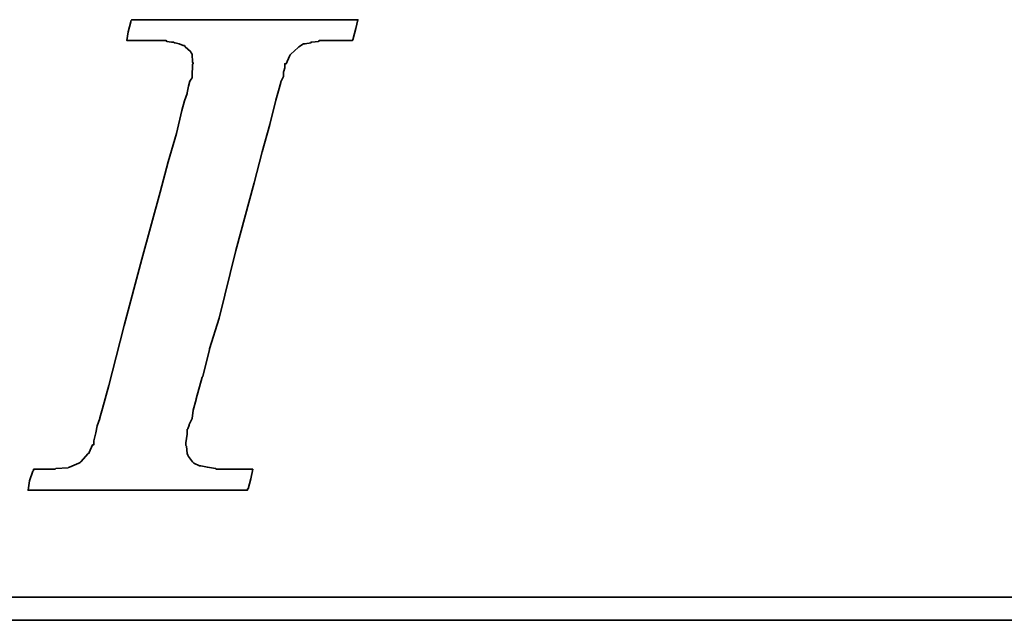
# Model space of a CAD drawing. Header units: inches. Extents: x 36 to 516, y 68 to 1649.
# Tile 30 of 50: x 175.37 to 178.5, y 116.98 to 118.89. Entities that reach past the tile are written whole.
import ezdxf

# ---------------------------------------------------------------- set-up
doc = ezdxf.new("R2010")
doc.units = ezdxf.units.IN
doc.header["$LTSCALE"] = 2
doc.header["$MEASUREMENT"] = 0
doc.layers.add('DIM', color=4, linetype='Continuous')
doc.layers.add('layer 1', color=7, linetype='Continuous')

# ---------------------------------------------------------------- blocks, each defined once
blk = doc.blocks.new('TBI MOTION logo(完整正式版)')
at = {"layer": 'layer 1', "color": 22, "lineweight": 35}
for points, knots in [([(-40.59125, -7.94375), (-40.59125, -7.94375), (-40.97375, -7.94375), (-40.97375, -7.94375), (-40.97375, -7.94375), (-40.97375, -7.94375), (-41.38125, -7.94375), (-41.38125, -7.94375), (-41.38125, -7.94375), (-41.38125, -7.94375), (-41.54875, -7.94375), (-41.54875, -7.94375), (-41.54875, -7.94375), (-41.54875, -7.94375), (-41.59875, -7.94375), (-41.59875, -7.94375), (-41.59875, -7.94375), (-41.59875, -7.94375), (-41.88375, -7.94375), (-41.88375, -7.94375), (-41.88375, -7.94375), (-41.88375, -7.94375), (-41.90875, -7.91875), (-41.90875, -7.91875), (-41.90875, -7.91875), (-41.90875, -7.91875), (-42.19875, -7.87125), (-42.19875, -7.87125), (-42.19875, -7.87125), (-42.19875, -7.87125), (-42.43875, -7.82375), (-42.43875, -7.82375), (-42.43875, -7.82375), (-42.43875, -7.82375), (-42.45875, -7.82375), (-42.45875, -7.82375), (-42.45875, -7.82375), (-42.45875, -7.82375), (-42.48625, -7.82375), (-42.48625, -7.82375), (-42.48625, -7.82375), (-42.48625, -7.82375), (-42.67625, -7.72375), (-42.67625, -7.72375), (-42.67625, -7.72375), (-42.67625, -7.72375), (-42.70125, -7.70375), (-42.70125, -7.70375), (-42.70125, -7.70375), (-42.70125, -7.70375), (-42.72375, -7.67875), (-42.72375, -7.67875), (-42.72375, -7.67875), (-42.72375, -7.67875), (-42.86875, -7.48875), (-42.86875, -7.48875), (-42.86875, -7.48875), (-42.86875, -7.48875), (-42.89375, -7.43875), (-42.89375, -7.43875), (-42.89375, -7.43875), (-42.89375, -7.43875), (-42.91875, -7.38875), (-42.91875, -7.38875), (-42.91875, -7.38875), (-42.91875, -7.38875), (-42.93875, -7.12875), (-42.93875, -7.12875), (-42.93875, -7.12875), (-42.93875, -7.12875), (-42.96375, -7.10375), (-42.96375, -7.10375), (-42.96375, -7.10375), (-42.96375, -7.10375), (-42.96375, -7.05375), (-42.96375, -7.05375), (-42.96375, -7.05375), (-42.96375, -7.05375), (-42.96375, -7.00875), (-42.96375, -7.00875), (-42.96375, -7.00875), (-42.96375, -7.00875), (-42.91875, -6.69625), (-42.91875, -6.69625), (-42.91875, -6.69625), (-42.91875, -6.69625), (-42.91875, -6.62375), (-42.91875, -6.62375), (-42.91875, -6.62375), (-42.91875, -6.62375), (-42.91875, -6.59625), (-42.91875, -6.59625), (-42.91875, -6.59625), (-42.91875, -6.59625), (-42.91875, -6.57375), (-42.91875, -6.57375), (-42.91875, -6.57375), (-42.91875, -6.57375), (-42.91875, -6.52875), (-42.91875, -6.52875), (-42.91875, -6.52875), (-42.91875, -6.52875), (-42.89375, -6.50375), (-42.89375, -6.50375), (-42.89375, -6.50375), (-42.89375, -6.50375), (-42.84375, -6.38375), (-42.84375, -6.38375), (-42.84375, -6.38375), (-42.84375, -6.38375), (-42.84375, -6.35875), (-42.84375, -6.35875), (-42.84375, -6.35875), (-42.84375, -6.35875), (-42.74625, -6.14375), (-42.74625, -6.14375), (-42.74625, -6.14375), (-42.74625, -6.14375), (-42.70125, -5.85375), (-42.70125, -5.85375), (-42.70125, -5.85375), (-42.70125, -5.85375), (-42.60375, -5.47125), (-42.60375, -5.47125), (-42.60375, -5.47125), (-42.60375, -5.47125), (-42.60375, -5.44875), (-42.60375, -5.44875), (-42.60375, -5.44875), (-42.60375, -5.44875), (-42.38875, -4.67875), (-42.38875, -4.67875), (-42.38875, -4.67875), (-42.38875, -4.67875), (-42.36375, -4.65375), (-42.36375, -4.65375), (-42.36375, -4.65375), (-42.36375, -4.65375), (-42.12375, -3.69625), (-42.12375, -3.69625), (-42.12375, -3.69625), (-42.12375, -3.69625), (-42.12375, -3.67374), (-42.12375, -3.67374), (-42.12375, -3.67374), (-42.12375, -3.67374), (-41.78875, -2.59374), (-41.78875, -2.59374), (-41.78875, -2.59374), (-41.78875, -2.59374), (-41.18875, -0.19375), (-41.18875, -0.19375), (-41.18875, -0.19375), (-41.18875, -0.19375), (-40.54375, 2.20624), (-40.54375, 2.20624), (-40.54375, 2.20624), (-40.54375, 2.20624), (-40.25375, 3.30875), (-40.25375, 3.30875), (-40.25375, 3.30875), (-40.25375, 3.30875), (-39.98875, 4.27125), (-39.98875, 4.27125), (-39.98875, 4.27125), (-39.98875, 4.27125), (-39.77375, 5.13125), (-39.77375, 5.13125), (-39.77375, 5.13125), (-39.77375, 5.13125), (-39.67875, 5.47125), (-39.67875, 5.47125), (-39.67875, 5.47125), (-39.67875, 5.47125), (-39.60375, 5.75625), (-39.60375, 5.75625), (-39.60375, 5.75625), (-39.60375, 5.75625), (-39.60375, 5.78125), (-39.60375, 5.78125), (-39.60375, 5.78125), (-39.60375, 5.78125), (-39.50875, 5.97125), (-39.50875, 5.97125), (-39.50875, 5.97125), (-39.50875, 5.97125), (-39.50875, 6.13875), (-39.50875, 6.13875), (-39.50875, 6.13875), (-39.50875, 6.13875), (-39.48625, 6.16625), (-39.48625, 6.16625), (-39.48625, 6.16625), (-39.48625, 6.16625), (-39.46125, 6.28625), (-39.46125, 6.28625), (-39.46125, 6.28625), (-39.46125, 6.28625), (-39.46125, 6.42625), (-39.46125, 6.42625), (-39.46125, 6.42625), (-39.46125, 6.42625), (-39.41375, 6.42625), (-39.41375, 6.42625), (-39.41375, 6.42625), (-39.41375, 6.42625), (-39.29375, 6.69125), (-39.29375, 6.69125), (-39.29375, 6.69125), (-39.29375, 6.69125), (-39.26875, 6.74125), (-39.26875, 6.74125), (-39.26875, 6.74125), (-39.26875, 6.74125), (-39.24375, 6.76625), (-39.24375, 6.76625), (-39.24375, 6.76625), (-39.24375, 6.76625), (-38.98375, 7.00624), (-38.98375, 7.00624), (-38.98375, 7.00624), (-38.98375, 7.00624), (-38.95625, 7.02624), (-38.95625, 7.02624), (-38.95625, 7.02624), (-38.95625, 7.02624), (-38.78875, 7.12624), (-38.78875, 7.12624), (-38.78875, 7.12624), (-38.78875, 7.12624), (-38.76375, 7.12624), (-38.76375, 7.12624), (-38.76375, 7.12624), (-38.76375, 7.12624), (-38.74375, 7.12624), (-38.74375, 7.12624), (-38.74375, 7.12624), (-38.74375, 7.12624), (-38.52875, 7.17125), (-38.52875, 7.17125), (-38.52875, 7.17125), (-38.52875, 7.17125), (-38.52875, 7.19624), (-38.52875, 7.19624), (-38.52875, 7.19624), (-38.52875, 7.19624), (-38.50375, 7.19624), (-38.50375, 7.19624), (-38.50375, 7.19624), (-38.50375, 7.19624), (-38.26125, 7.21875), (-38.26125, 7.21875), (-38.26125, 7.21875), (-38.26125, 7.21875), (-38.23875, 7.24624), (-38.23875, 7.24624), (-38.23875, 7.24624), (-38.23875, 7.24624), (-38.21625, 7.24624), (-38.21625, 7.24624), (-38.21625, 7.24624), (-38.21625, 7.24624), (-38.18875, 7.24624), (-38.18875, 7.24624), (-38.18875, 7.24624), (-38.18875, 7.24624), (-37.90375, 7.24624), (-37.90375, 7.24624), (-37.90375, 7.24624), (-37.90375, 7.24624), (-37.85375, 7.24624), (-37.85375, 7.24624), (-37.85375, 7.24624), (-37.85375, 7.24624), (-37.75875, 7.24624), (-37.75875, 7.24624), (-37.75875, 7.24624), (-37.75875, 7.24624), (-37.42375, 7.24624), (-37.42375, 7.24624), (-37.42375, 7.24624), (-37.42375, 7.24624), (-37.08875, 7.24624), (-37.08875, 7.24624), (-37.08875, 7.24624), (-37.08875, 7.24624), (-37.06375, 7.24624), (-37.06375, 7.24624), (-37.06375, 7.24624), (-37.06375, 7.24624), (-37.06375, 7.26624), (-37.06375, 7.26624), (-37.06375, 7.26624), (-37.06375, 7.26624), (-37.03875, 7.29125), (-37.03875, 7.29125), (-37.03875, 7.29125), (-37.03875, 7.29125), (-37.03875, 7.31625), (-37.03875, 7.31625), (-37.03875, 7.31625), (-37.03875, 7.31625), (-36.94125, 7.67625), (-36.94125, 7.67625), (-36.94125, 7.67625), (-36.94125, 7.67625), (-36.86875, 7.98625), (-36.86875, 7.98625), (-36.86875, 7.98625), (-36.86875, 7.98625), (-36.98875, 7.98625), (-36.98875, 7.98625), (-36.98875, 7.98625), (-36.98875, 7.98625), (-37.42375, 7.98625), (-37.42375, 7.98625), (-37.42375, 7.98625), (-37.42375, 7.98625), (-37.94875, 7.98625), (-37.94875, 7.98625), (-37.94875, 7.98625), (-37.94875, 7.98625), (-38.57375, 7.98625), (-38.57375, 7.98625), (-38.57375, 7.98625), (-38.57375, 7.98625), (-39.29375, 7.98625), (-39.29375, 7.98625), (-39.29375, 7.98625), (-39.29375, 7.98625), (-40.82875, 7.98625), (-40.82875, 7.98625), (-40.82875, 7.98625), (-40.82875, 7.98625), (-42.36375, 7.98625), (-42.36375, 7.98625), (-42.36375, 7.98625), (-42.36375, 7.98625), (-43.08375, 7.98625), (-43.08375, 7.98625), (-43.08375, 7.98625), (-43.08375, 7.98625), (-43.70875, 7.98625), (-43.70875, 7.98625), (-43.70875, 7.98625), (-43.70875, 7.98625), (-44.23375, 7.98625), (-44.23375, 7.98625), (-44.23375, 7.98625), (-44.23375, 7.98625), (-44.66875, 7.98625), (-44.66875, 7.98625), (-44.66875, 7.98625), (-44.66875, 7.98625), (-44.88375, 7.98625), (-44.88375, 7.98625), (-44.88375, 7.98625), (-44.88375, 7.98625), (-44.90875, 7.94125), (-44.90875, 7.94125), (-44.90875, 7.94125), (-44.90875, 7.94125), (-44.90875, 7.91625), (-44.90875, 7.91625), (-44.90875, 7.91625), (-44.90875, 7.91625), (-45.00375, 7.55625), (-45.00375, 7.55625), (-45.00375, 7.55625), (-45.00375, 7.55625), (-45.05375, 7.24624), (-45.05375, 7.24624), (-45.05375, 7.24624), (-45.05375, 7.24624), (-44.61875, 7.24624), (-44.61875, 7.24624), (-44.61875, 7.24624), (-44.61875, 7.24624), (-44.11375, 7.24624), (-44.11375, 7.24624), (-44.11375, 7.24624), (-44.11375, 7.24624), (-43.99375, 7.24624), (-43.99375, 7.24624), (-43.99375, 7.24624), (-43.99375, 7.24624), (-43.94625, 7.24624), (-43.94625, 7.24624), (-43.94625, 7.24624), (-43.94625, 7.24624), (-43.92374, 7.24624), (-43.92374, 7.24624), (-43.92374, 7.24624), (-43.92374, 7.24624), (-43.65875, 7.24624), (-43.65875, 7.24624), (-43.65875, 7.24624), (-43.65875, 7.24624), (-43.63875, 7.21875), (-43.63875, 7.21875), (-43.63875, 7.21875), (-43.63875, 7.21875), (-43.46875, 7.19624), (-43.46875, 7.19624), (-43.46875, 7.19624), (-43.46875, 7.19624), (-43.39875, 7.19624), (-43.39875, 7.19624), (-43.39875, 7.19624), (-43.39875, 7.19624), (-43.37125, 7.17125), (-43.37125, 7.17125), (-43.37125, 7.17125), (-43.37125, 7.17125), (-43.34875, 7.17125), (-43.34875, 7.17125), (-43.34875, 7.17125), (-43.34875, 7.17125), (-43.20375, 7.12624), (-43.20375, 7.12624), (-43.20375, 7.12624), (-43.20375, 7.12624), (-43.05875, 7.07624), (-43.05875, 7.07624), (-43.05875, 7.07624), (-43.05875, 7.07624), (-43.01375, 7.07624), (-43.01375, 7.07624), (-43.01375, 7.07624), (-43.01375, 7.07624), (-42.98875, 7.02624), (-42.98875, 7.02624), (-42.98875, 7.02624), (-42.98875, 7.02624), (-42.79875, 6.86125), (-42.79875, 6.86125), (-42.79875, 6.86125), (-42.79875, 6.86125), (-42.77375, 6.81125), (-42.77375, 6.81125), (-42.77375, 6.81125), (-42.77375, 6.81125), (-42.74625, 6.76625), (-42.74625, 6.76625), (-42.74625, 6.76625), (-42.74625, 6.76625), (-42.72375, 6.47625), (-42.72375, 6.47625), (-42.72375, 6.47625), (-42.72375, 6.47625), (-42.70125, 6.45124), (-42.70125, 6.45124), (-42.70125, 6.45124), (-42.70125, 6.45124), (-42.70125, 6.42625), (-42.70125, 6.42625), (-42.70125, 6.42625), (-42.70125, 6.42625), (-42.72375, 6.40625), (-42.72375, 6.40625), (-42.72375, 6.40625), (-42.72375, 6.40625), (-42.74625, 5.97125), (-42.74625, 5.97125), (-42.74625, 5.97125), (-42.74625, 5.97125), (-42.74625, 5.94625), (-42.74625, 5.94625), (-42.74625, 5.94625), (-42.74625, 5.94625), (-42.74625, 5.92625), (-42.74625, 5.92625), (-42.74625, 5.92625), (-42.74625, 5.92625), (-42.77375, 5.87625), (-42.77375, 5.87625), (-42.77375, 5.87625), (-42.77375, 5.87625), (-42.81875, 5.80625), (-42.81875, 5.80625), (-42.81875, 5.80625), (-42.81875, 5.80625), (-42.86875, 5.63625), (-42.86875, 5.63625), (-42.86875, 5.63625), (-42.86875, 5.63625), (-42.91875, 5.39625), (-42.91875, 5.39625), (-42.91875, 5.39625), (-42.91875, 5.39625), (-42.91875, 5.37124), (-42.91875, 5.37124), (-42.91875, 5.37124), (-42.91875, 5.37124), (-43.01375, 5.10874), (-43.01375, 5.10874), (-43.01375, 5.10874), (-43.01375, 5.10874), (-43.10875, 4.77124), (-43.10875, 4.77124), (-43.10875, 4.77124), (-43.10875, 4.77124), (-43.29875, 3.95625), (-43.29875, 3.95625), (-43.29875, 3.95625), (-43.29875, 3.95625), (-43.58875, 2.95125), (-43.58875, 2.95125), (-43.58875, 2.95125), (-43.58875, 2.95125), (-43.87375, 1.87125), (-43.87375, 1.87125), (-43.87375, 1.87125), (-43.87375, 1.87125), (-44.52625, -0.50374), (-44.52625, -0.50374), (-44.52625, -0.50374), (-44.52625, -0.50374), (-45.14875, -2.85375), (-45.14875, -2.85375), (-45.14875, -2.85375), (-45.14875, -2.85375), (-45.43375, -3.95875), (-45.43375, -3.95875), (-45.43375, -3.95875), (-45.43375, -3.95875), (-45.69875, -4.96875), (-45.69875, -4.96875), (-45.69875, -4.96875), (-45.69875, -4.96875), (-45.91375, -5.78375), (-45.91375, -5.78375), (-45.91375, -5.78375), (-45.91375, -5.78375), (-46.01375, -6.11875), (-46.01375, -6.11875), (-46.01375, -6.11875), (-46.01375, -6.11875), (-46.01375, -6.14375), (-46.01375, -6.14375), (-46.01375, -6.14375), (-46.01375, -6.14375), (-46.10875, -6.40875), (-46.10875, -6.40875), (-46.10875, -6.40875), (-46.10875, -6.40875), (-46.15375, -6.64875), (-46.15375, -6.64875), (-46.15375, -6.64875), (-46.15375, -6.64875), (-46.20375, -6.83875), (-46.20375, -6.83875), (-46.20375, -6.83875), (-46.20375, -6.83875), (-46.22875, -6.93375), (-46.22875, -6.93375), (-46.22875, -6.93375), (-46.22875, -6.93375), (-46.22875, -7.07875), (-46.22875, -7.07875), (-46.22875, -7.07875), (-46.22875, -7.07875), (-46.27375, -7.07875), (-46.27375, -7.07875), (-46.27375, -7.07875), (-46.27375, -7.07875), (-46.39375, -7.34375), (-46.39375, -7.34375), (-46.39375, -7.34375), (-46.39375, -7.34375), (-46.39375, -7.36875), (-46.39375, -7.36875), (-46.39375, -7.36875), (-46.39375, -7.36875), (-46.42125, -7.38875), (-46.42125, -7.38875), (-46.42125, -7.38875), (-46.42125, -7.38875), (-46.68375, -7.67875), (-46.68375, -7.67875), (-46.68375, -7.67875), (-46.68375, -7.67875), (-46.70875, -7.70375), (-46.70875, -7.70375), (-46.70875, -7.70375), (-46.70875, -7.70375), (-46.75375, -7.72375), (-46.75375, -7.72375), (-46.75375, -7.72375), (-46.75375, -7.72375), (-47.08875, -7.87125), (-47.08875, -7.87125), (-47.08875, -7.87125), (-47.08875, -7.87125), (-47.11625, -7.87125), (-47.11625, -7.87125), (-47.11625, -7.87125), (-47.11625, -7.87125), (-47.13875, -7.89375), (-47.13875, -7.89375), (-47.13875, -7.89375), (-47.13875, -7.89375), (-47.56875, -7.91875), (-47.56875, -7.91875), (-47.56875, -7.91875), (-47.56875, -7.91875), (-47.59625, -7.94375), (-47.59625, -7.94375), (-47.59625, -7.94375), (-47.59625, -7.94375), (-47.64375, -7.94375), (-47.64375, -7.94375), (-47.64375, -7.94375), (-47.64375, -7.94375), (-47.73625, -7.94375), (-47.73625, -7.94375), (-47.73625, -7.94375), (-47.73625, -7.94375), (-48.07375, -7.94375), (-48.07375, -7.94375), (-48.07375, -7.94375), (-48.07375, -7.94375), (-48.36125, -7.94375), (-48.36125, -7.94375), (-48.36125, -7.94375), (-48.36125, -7.94375), (-48.36125, -7.96625), (-48.36125, -7.96625), (-48.36125, -7.96625), (-48.36125, -7.96625), (-48.36125, -7.99125), (-48.36125, -7.99125), (-48.36125, -7.99125), (-48.36125, -7.99125), (-48.38875, -8.01375), (-48.38875, -8.01375), (-48.38875, -8.01375), (-48.38875, -8.01375), (-48.50875, -8.34875), (-48.50875, -8.34875), (-48.50875, -8.34875), (-48.50875, -8.34875), (-48.55375, -8.68625), (-48.55375, -8.68625), (-48.55375, -8.68625), (-48.55375, -8.68625), (-48.45875, -8.68625), (-48.45875, -8.68625), (-48.45875, -8.68625), (-48.45875, -8.68625), (-48.07375, -8.68625), (-48.07375, -8.68625), (-48.07375, -8.68625), (-48.07375, -8.68625), (-47.52375, -8.68625), (-47.52375, -8.68625), (-47.52375, -8.68625), (-47.52375, -8.68625), (-46.92375, -8.68625), (-46.92375, -8.68625), (-46.92375, -8.68625), (-46.92375, -8.68625), (-46.25375, -8.68625), (-46.25375, -8.68625), (-46.25375, -8.68625), (-46.25375, -8.68625), (-46.20375, -8.68625), (-46.20375, -8.68625), (-46.20375, -8.68625), (-46.20375, -8.68625), (-44.71375, -8.68625), (-44.71375, -8.68625), (-44.71375, -8.68625), (-44.71375, -8.68625), (-43.22875, -8.68625), (-43.22875, -8.68625), (-43.22875, -8.68625), (-43.22875, -8.68625), (-42.55875, -8.68625), (-42.55875, -8.68625), (-42.55875, -8.68625), (-42.55875, -8.68625), (-42.50875, -8.68625), (-42.50875, -8.68625), (-42.50875, -8.68625), (-42.50875, -8.68625), (-41.93375, -8.68625), (-41.93375, -8.68625), (-41.93375, -8.68625), (-41.93375, -8.68625), (-41.38125, -8.68625), (-41.38125, -8.68625), (-41.38125, -8.68625), (-41.38125, -8.68625), (-40.97375, -8.68625), (-40.97375, -8.68625), (-40.97375, -8.68625), (-40.97375, -8.68625), (-40.78125, -8.68625), (-40.78125, -8.68625), (-40.78125, -8.68625), (-40.78125, -8.68625), (-40.78125, -8.63875), (-40.78125, -8.63875), (-40.78125, -8.63875), (-40.78125, -8.63875), (-40.75875, -8.63875), (-40.75875, -8.63875), (-40.75875, -8.63875), (-40.75875, -8.63875), (-40.66375, -8.27875), (-40.66375, -8.27875), (-40.66375, -8.27875), (-40.66375, -8.27875), (-40.59125, -7.94375), (-40.59125, -7.94375)], [0, 0, 0, 0, 0.00558659, 0.00558659, 0.00558659, 0.00558659, 0.01117318, 0.01117318, 0.01117318, 0.01117318, 0.01675978, 0.01675978, 0.01675978, 0.01675978, 0.02234637, 0.02234637, 0.02234637, 0.02234637, 0.02793296, 0.02793296, 0.02793296, 0.02793296, 0.03351955, 0.03351955, 0.03351955, 0.03351955, 0.03910615, 0.03910615, 0.03910615, 0.03910615, 0.04469274, 0.04469274, 0.04469274, 0.04469274, 0.05027933, 0.05027933, 0.05027933, 0.05027933, 0.05586592, 0.05586592, 0.05586592, 0.05586592, 0.06145251, 0.06145251, 0.06145251, 0.06145251, 0.06703911, 0.06703911, 0.06703911, 0.06703911, 0.0726257, 0.0726257, 0.0726257, 0.0726257, 0.07821229, 0.07821229, 0.07821229, 0.07821229, 0.08379888, 0.08379888, 0.08379888, 0.08379888, 0.08938547, 0.08938547, 0.08938547, 0.08938547, 0.09497207, 0.09497207, 0.09497207, 0.09497207, 0.10055866, 0.10055866, 0.10055866, 0.10055866, 0.10614525, 0.10614525, 0.10614525, 0.10614525, 0.11173184, 0.11173184, 0.11173184, 0.11173184, 0.11731844, 0.11731844, 0.11731844, 0.11731844, 0.12290503, 0.12290503, 0.12290503, 0.12290503, 0.12849162, 0.12849162, 0.12849162, 0.12849162, 0.13407821, 0.13407821, 0.13407821, 0.13407821, 0.1396648, 0.1396648, 0.1396648, 0.1396648, 0.1452514, 0.1452514, 0.1452514, 0.1452514, 0.15083799, 0.15083799, 0.15083799, 0.15083799, 0.15642458, 0.15642458, 0.15642458, 0.15642458, 0.16201117, 0.16201117, 0.16201117, 0.16201117, 0.16759777, 0.16759777, 0.16759777, 0.16759777, 0.17318436, 0.17318436, 0.17318436, 0.17318436, 0.17877095, 0.17877095, 0.17877095, 0.17877095, 0.18435754, 0.18435754, 0.18435754, 0.18435754, 0.18994413, 0.18994413, 0.18994413, 0.18994413, 0.19553073, 0.19553073, 0.19553073, 0.19553073, 0.20111732, 0.20111732, 0.20111732, 0.20111732, 0.20670391, 0.20670391, 0.20670391, 0.20670391, 0.2122905, 0.2122905, 0.2122905, 0.2122905, 0.21787709, 0.21787709, 0.21787709, 0.21787709, 0.22346369, 0.22346369, 0.22346369, 0.22346369, 0.22905028, 0.22905028, 0.22905028, 0.22905028, 0.23463687, 0.23463687, 0.23463687, 0.23463687, 0.24022346, 0.24022346, 0.24022346, 0.24022346, 0.24581006, 0.24581006, 0.24581006, 0.24581006, 0.25139665, 0.25139665, 0.25139665, 0.25139665, 0.25698324, 0.25698324, 0.25698324, 0.25698324, 0.26256983, 0.26256983, 0.26256983, 0.26256983, 0.26815642, 0.26815642, 0.26815642, 0.26815642, 0.27374302, 0.27374302, 0.27374302, 0.27374302, 0.27932961, 0.27932961, 0.27932961, 0.27932961, 0.2849162, 0.2849162, 0.2849162, 0.2849162, 0.29050279, 0.29050279, 0.29050279, 0.29050279, 0.29608939, 0.29608939, 0.29608939, 0.29608939, 0.30167598, 0.30167598, 0.30167598, 0.30167598, 0.30726257, 0.30726257, 0.30726257, 0.30726257, 0.31284916, 0.31284916, 0.31284916, 0.31284916, 0.31843575, 0.31843575, 0.31843575, 0.31843575, 0.32402235, 0.32402235, 0.32402235, 0.32402235, 0.32960894, 0.32960894, 0.32960894, 0.32960894, 0.33519553, 0.33519553, 0.33519553, 0.33519553, 0.34078212, 0.34078212, 0.34078212, 0.34078212, 0.34636872, 0.34636872, 0.34636872, 0.34636872, 0.35195531, 0.35195531, 0.35195531, 0.35195531, 0.3575419, 0.3575419, 0.3575419, 0.3575419, 0.36312849, 0.36312849, 0.36312849, 0.36312849, 0.36871508, 0.36871508, 0.36871508, 0.36871508, 0.37430168, 0.37430168, 0.37430168, 0.37430168, 0.37988827, 0.37988827, 0.37988827, 0.37988827, 0.38547486, 0.38547486, 0.38547486, 0.38547486, 0.39106145, 0.39106145, 0.39106145, 0.39106145, 0.39664804, 0.39664804, 0.39664804, 0.39664804, 0.40223464, 0.40223464, 0.40223464, 0.40223464, 0.40782123, 0.40782123, 0.40782123, 0.40782123, 0.41340782, 0.41340782, 0.41340782, 0.41340782, 0.41899441, 0.41899441, 0.41899441, 0.41899441, 0.42458101, 0.42458101, 0.42458101, 0.42458101, 0.4301676, 0.4301676, 0.4301676, 0.4301676, 0.43575419, 0.43575419, 0.43575419, 0.43575419, 0.44134078, 0.44134078, 0.44134078, 0.44134078, 0.44692737, 0.44692737, 0.44692737, 0.44692737, 0.45251397, 0.45251397, 0.45251397, 0.45251397, 0.45810056, 0.45810056, 0.45810056, 0.45810056, 0.46368715, 0.46368715, 0.46368715, 0.46368715, 0.46927374, 0.46927374, 0.46927374, 0.46927374, 0.47486034, 0.47486034, 0.47486034, 0.47486034, 0.48044693, 0.48044693, 0.48044693, 0.48044693, 0.48603352, 0.48603352, 0.48603352, 0.48603352, 0.49162011, 0.49162011, 0.49162011, 0.49162011, 0.4972067, 0.4972067, 0.4972067, 0.4972067, 0.5027933, 0.5027933, 0.5027933, 0.5027933, 0.50837989, 0.50837989, 0.50837989, 0.50837989, 0.51396648, 0.51396648, 0.51396648, 0.51396648, 0.51955307, 0.51955307, 0.51955307, 0.51955307, 0.52513966, 0.52513966, 0.52513966, 0.52513966, 0.53072626, 0.53072626, 0.53072626, 0.53072626, 0.53631285, 0.53631285, 0.53631285, 0.53631285, 0.54189944, 0.54189944, 0.54189944, 0.54189944, 0.54748603, 0.54748603, 0.54748603, 0.54748603, 0.55307263, 0.55307263, 0.55307263, 0.55307263, 0.55865922, 0.55865922, 0.55865922, 0.55865922, 0.56424581, 0.56424581, 0.56424581, 0.56424581, 0.5698324, 0.5698324, 0.5698324, 0.5698324, 0.57541899, 0.57541899, 0.57541899, 0.57541899, 0.58100559, 0.58100559, 0.58100559, 0.58100559, 0.58659218, 0.58659218, 0.58659218, 0.58659218, 0.59217877, 0.59217877, 0.59217877, 0.59217877, 0.59776536, 0.59776536, 0.59776536, 0.59776536, 0.60335196, 0.60335196, 0.60335196, 0.60335196, 0.60893855, 0.60893855, 0.60893855, 0.60893855, 0.61452514, 0.61452514, 0.61452514, 0.61452514, 0.62011173, 0.62011173, 0.62011173, 0.62011173, 0.62569832, 0.62569832, 0.62569832, 0.62569832, 0.63128492, 0.63128492, 0.63128492, 0.63128492, 0.63687151, 0.63687151, 0.63687151, 0.63687151, 0.6424581, 0.6424581, 0.6424581, 0.6424581, 0.64804469, 0.64804469, 0.64804469, 0.64804469, 0.65363128, 0.65363128, 0.65363128, 0.65363128, 0.65921788, 0.65921788, 0.65921788, 0.65921788, 0.66480447, 0.66480447, 0.66480447, 0.66480447, 0.67039106, 0.67039106, 0.67039106, 0.67039106, 0.67597765, 0.67597765, 0.67597765, 0.67597765, 0.68156425, 0.68156425, 0.68156425, 0.68156425, 0.68715084, 0.68715084, 0.68715084, 0.68715084, 0.69273743, 0.69273743, 0.69273743, 0.69273743, 0.69832402, 0.69832402, 0.69832402, 0.69832402, 0.70391061, 0.70391061, 0.70391061, 0.70391061, 0.70949721, 0.70949721, 0.70949721, 0.70949721, 0.7150838, 0.7150838, 0.7150838, 0.7150838, 0.72067039, 0.72067039, 0.72067039, 0.72067039, 0.72625698, 0.72625698, 0.72625698, 0.72625698, 0.73184358, 0.73184358, 0.73184358, 0.73184358, 0.73743017, 0.73743017, 0.73743017, 0.73743017, 0.74301676, 0.74301676, 0.74301676, 0.74301676, 0.74860335, 0.74860335, 0.74860335, 0.74860335, 0.75418994, 0.75418994, 0.75418994, 0.75418994, 0.75977654, 0.75977654, 0.75977654, 0.75977654, 0.76536313, 0.76536313, 0.76536313, 0.76536313, 0.77094972, 0.77094972, 0.77094972, 0.77094972, 0.77653631, 0.77653631, 0.77653631, 0.77653631, 0.78212291, 0.78212291, 0.78212291, 0.78212291, 0.7877095, 0.7877095, 0.7877095, 0.7877095, 0.79329609, 0.79329609, 0.79329609, 0.79329609, 0.79888268, 0.79888268, 0.79888268, 0.79888268, 0.80446927, 0.80446927, 0.80446927, 0.80446927, 0.81005587, 0.81005587, 0.81005587, 0.81005587, 0.81564246, 0.81564246, 0.81564246, 0.81564246, 0.82122905, 0.82122905, 0.82122905, 0.82122905, 0.82681564, 0.82681564, 0.82681564, 0.82681564, 0.83240223, 0.83240223, 0.83240223, 0.83240223, 0.83798883, 0.83798883, 0.83798883, 0.83798883, 0.84357542, 0.84357542, 0.84357542, 0.84357542, 0.84916201, 0.84916201, 0.84916201, 0.84916201, 0.8547486, 0.8547486, 0.8547486, 0.8547486, 0.8603352, 0.8603352, 0.8603352, 0.8603352, 0.86592179, 0.86592179, 0.86592179, 0.86592179, 0.87150838, 0.87150838, 0.87150838, 0.87150838, 0.87709497, 0.87709497, 0.87709497, 0.87709497, 0.88268156, 0.88268156, 0.88268156, 0.88268156, 0.88826816, 0.88826816, 0.88826816, 0.88826816, 0.89385475, 0.89385475, 0.89385475, 0.89385475, 0.89944134, 0.89944134, 0.89944134, 0.89944134, 0.90502793, 0.90502793, 0.90502793, 0.90502793, 0.91061453, 0.91061453, 0.91061453, 0.91061453, 0.91620112, 0.91620112, 0.91620112, 0.91620112, 0.92178771, 0.92178771, 0.92178771, 0.92178771, 0.9273743, 0.9273743, 0.9273743, 0.9273743, 0.93296089, 0.93296089, 0.93296089, 0.93296089, 0.93854749, 0.93854749, 0.93854749, 0.93854749, 0.94413408, 0.94413408, 0.94413408, 0.94413408, 0.94972067, 0.94972067, 0.94972067, 0.94972067, 0.95530726, 0.95530726, 0.95530726, 0.95530726, 0.96089385, 0.96089385, 0.96089385, 0.96089385, 0.96648045, 0.96648045, 0.96648045, 0.96648045, 0.97206704, 0.97206704, 0.97206704, 0.97206704, 0.97765363, 0.97765363, 0.97765363, 0.97765363, 0.98324022, 0.98324022, 0.98324022, 0.98324022, 0.98882682, 0.98882682, 0.98882682, 0.98882682, 0.99441341, 0.99441341, 0.99441341, 0.99441341, 1, 1, 1, 1]), ([(75.90875, -9.47875), (75.90875, -9.47875), (75.90875, -12.28625), (75.90875, -12.28625), (75.90875, -12.28625), (75.90875, -12.28625), (75.90875, -12.47875), (75.90875, -12.47875), (75.90875, -12.47875), (75.90875, -12.47875), (75.71625, -12.47875), (75.71625, -12.47875), (75.71625, -12.47875), (75.71625, -12.47875), (-88.32875, -12.47875), (-88.32875, -12.47875), (-88.32875, -12.47875), (-88.32875, -12.47875), (-88.32875, -13.29375), (-88.32875, -13.29375), (-88.32875, -13.29375), (-88.32875, -13.29375), (82.89125, -13.29375), (82.89125, -13.29375), (82.89125, -13.29375), (82.89125, -13.29375), (75.90875, -9.47875), (75.90875, -9.47875)], [0, 0, 0, 0, 0.14285714, 0.14285714, 0.14285714, 0.14285714, 0.28571429, 0.28571429, 0.28571429, 0.28571429, 0.42857143, 0.42857143, 0.42857143, 0.42857143, 0.57142857, 0.57142857, 0.57142857, 0.57142857, 0.71428571, 0.71428571, 0.71428571, 0.71428571, 0.85714286, 0.85714286, 0.85714286, 0.85714286, 1, 1, 1, 1])]:
    blk.add_open_spline(points, degree=3, knots=knots, dxfattribs=at)

msp = doc.modelspace()

# ---------------------------------------------------------------- block references
at = {"layer": 'DIM', "color": 7, "xscale": 0.0895795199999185, "yscale": 0.0895795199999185, "zscale": 0.0895795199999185}
msp.add_blockref('TBI MOTION logo(完整正式版)', (179.748, 118.1701), dxfattribs=at)

doc.saveas('drawing.dxf')
